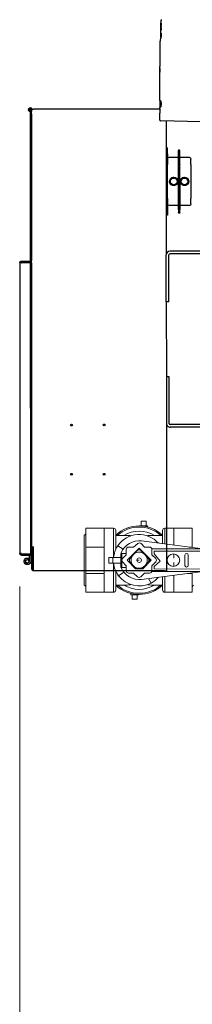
# Model space of a CAD drawing. Extents: x 0 to 796, y 0 to 496.
# Tile 78 of 242: x 55.58 to 64.54, y 389.07 to 440.27. Entities that reach past the tile are written whole.
import ezdxf

# ---------------------------------------------------------------- set-up
doc = ezdxf.new("R2010")
doc.units = 0
doc.header["$LTSCALE"] = 12
doc.header["$MEASUREMENT"] = 0
doc.header["$PDMODE"] = 1
doc.layers.get('0').update_dxf_attribs({"linetype": 'CONTINUOUS'})
doc.layers.get('Defpoints').update_dxf_attribs({"linetype": 'CONTINUOUS'})
doc.layers.add('D', color=2, linetype='CONTINUOUS')
doc.layers.add('X', color=1, linetype='CONTINUOUS')
doc.styles.get("Standard").update_dxf_attribs({"font": 'SIMPLEX.SHX', "width": 0.875})
doc.dimstyles.get("Standard").update_dxf_attribs({"dimscale": 28, "dimtxt": 0.125, "dimasz": 0.125, "dimexe": 0.04375, "dimexo": 0.0625, "dimgap": 0.04375, "dimtad": 0, "dimtih": 1, "dimtoh": 1, "dimdec": 4, "dimzin": 12, "dimdsep": 46, "dimlunit": 5, "dimtxsty": 'Standard', "dimcen": 0, "dimclrd": 256, "dimclre": 256, "dimclrt": 256, "dimadec": 1, "dimazin": 3, "dimtfac": 0.875, "dimtdec": 4, "dimtofl": 0, "dimtmove": 0, "dimatfit": 2, "dimfxl": 1, "dimtolj": 1, "dimtzin": 12, "dimlwd": 13, "dimlwe": 13, "dimarcsym": 0})

# ---------------------------------------------------------------- blocks, each defined once
blk = doc.blocks.new('*D112')
at = {"layer": 'D', "lineweight": 13, "transparency": 16777216}
for p, q in [((170.025, 416.596), (170.025, 343.478)), ((55.588, 410.799), (55.588, 343.478)), ((59.088, 344.703), (104.253, 344.703)), ((166.525, 344.703), (121.359, 344.703))]:
    blk.add_line(p, q, dxfattribs=at)
at = {"layer": 'D', "transparency": 16777216}
for points in [[(59.088, 345.287), (59.088, 344.12), (55.588, 344.703)], [(166.525, 345.287), (166.525, 344.12), (170.025, 344.703)]]:
    blk.add_solid(points, dxfattribs=at)
at = {"layer": 'Defpoints', "color": 0, "transparency": 16777216}
for p in [(170.025, 418.346), (55.588, 412.549), (170.025, 344.703)]:
    blk.add_point(p, dxfattribs=at)
at = {"layer": 'D', "transparency": 16777216, "insert": (112.806, 344.703), "char_height": 3.5, "attachment_point": 5}
blk.add_mtext('\\A1;114{\\H0.875x;\\S1/2;}{}{\\C2;%%p1}', dxfattribs=at)
blk = doc.blocks.new('GASTRAIN TOP')
at = {"layer": 'X', "lineweight": 0}
for p, q in [((-96.635, 371.851), (-96.635, 371.849)), ((-95.686, 371.851), (-96.635, 371.851)), ((-96.635, 371.849), (-96.635, 370.873)), ((-95.686, 371.849), (-96.635, 371.849)), ((-95.686, 371.854), (-95.686, 371.85)), ((-95.686, 371.854), (-95.211, 371.854)), ((-95.686, 371.85), (-95.686, 371.849)), ((-95.686, 371.849), (-95.686, 371.445)), ((-95.211, 370.324), (-95.211, 371.854)), ((-95.093, 371.736), (-95.093, 370.747)), ((-93.837, 371.981), (-93.441, 371.981)), ((-93.837, 371.968), (-93.837, 371.981)), ((-93.772, 372.218), (-93.772, 371.981)), ((-93.772, 372.218), (-93.506, 372.218)), ((-93.506, 372.218), (-93.506, 371.981)), ((-93.443, 371.915), (-93.441, 371.981)), ((-92.661, 371.05), (-92.661, 371.736)), ((-92.542, 371.854), (-92.542, 371.035)), ((-92.542, 371.854), (-92.067, 371.854)), ((-92.067, 371.854), (-92.067, 371.85)), ((-92.067, 371.851), (-91.118, 371.851)), ((-92.067, 371.85), (-92.067, 371.849)), ((-92.067, 371.849), (-92.067, 371.445)), ((-92.067, 371.849), (-91.118, 371.849)), ((-91.118, 371.851), (-91.118, 371.849)), ((-91.118, 371.849), (-91.118, 370.873)), ((-96.724, 368.884), (-96.724, 371.494)), ((-95.686, 371.445), (-95.686, 371.277)), ((-95.686, 371.277), (-95.686, 370.873)), ((-95.087, 371.494), (-95.093, 371.494)), ((-95.012, 371.482), (-94.667, 371.482)), ((-93.086, 371.482), (-92.742, 371.482)), ((-92.661, 371.494), (-92.667, 371.494)), ((-92.067, 371.445), (-92.067, 371.277)), ((-92.067, 371.277), (-92.067, 370.974)), ((-96.635, 370.873), (-96.635, 369.497)), ((-95.686, 370.873), (-96.635, 370.873)), ((-95.686, 370.873), (-95.686, 370.304)), ((-94.707, 370.762), (-94.981, 370.945)), ((-94.542, 370.474), (-94.542, 370.751)), ((-94.499, 370.189), (-93.877, 370.812)), ((-94.423, 370.87), (-94.161, 370.87)), ((-94.161, 370.87), (-93.936, 371.06)), ((-94.112, 370.535), (-93.936, 370.723)), ((-93.936, 370.723), (-93.817, 370.723)), ((-93.877, 370.812), (-93.254, 370.189)), ((-93.817, 370.723), (-93.641, 370.535)), ((-93.776, 371.053), (-93.592, 370.87)), ((-90.576, 370.782), (-93.748, 371.189)), ((-93.592, 370.87), (-93.33, 370.87)), ((-93.215, 370.782), (-85.346, 370.782)), ((-93.211, 370.751), (-93.211, 370.474)), ((-91.288, 370.873), (-91.118, 370.873)), ((-91.118, 370.873), (-91.118, 370.852)), ((-95.686, 370.304), (-95.686, 370.067)), ((-95.449, 370.322), (-95.449, 370.03)), ((-95.242, 370.322), (-95.449, 370.322)), ((-95.242, 370.322), (-95.242, 370.324)), ((-94.827, 370.324), (-95.242, 370.324)), ((-95.242, 370.322), (-95.242, 370.202)), ((-95.242, 370.149), (-95.242, 370.202)), ((-94.827, 369.847), (-94.827, 370.505)), ((-94.808, 370.576), (-94.808, 370.525)), ((-94.542, 370.541), (-94.77, 370.541)), ((-94.77, 370.541), (-94.77, 370.209)), ((-94.738, 370.272), (-94.542, 370.474)), ((-94.069, 369.745), (-94.499, 370.189)), ((-94.381, 370.248), (-94.237, 370.401)), ((-94.381, 370.13), (-94.381, 370.248)), ((-93.877, 370.189), (-93.995, 370.189)), ((-93.254, 370.189), (-93.684, 369.745)), ((-93.516, 370.401), (-93.372, 370.248)), ((-93.372, 370.248), (-93.372, 370.13)), ((-93.335, 370.105), (-93.32, 370.255)), ((-93.211, 370.474), (-93.015, 370.272)), ((-93.09, 370.513), (-93.089, 370.663)), ((-92.793, 370.147), (-93.09, 370.513)), ((-93.089, 370.663), (-85.357, 370.663)), ((-92.067, 370.514), (-92.067, 370.304)), ((-91.504, 369.92), (-91.504, 370.454)), ((-91.326, 370.454), (-91.326, 369.92)), ((-95.686, 370.067), (-95.686, 369.497)), ((-95.242, 370.03), (-95.449, 370.03)), ((-95.242, 370.149), (-95.242, 370.03)), ((-95.242, 370.027), (-95.242, 370.03)), ((-94.827, 370.027), (-95.242, 370.027)), ((-95.211, 368.524), (-95.211, 370.027)), ((-94.808, 369.827), (-94.808, 369.809)), ((-94.77, 370.169), (-94.77, 369.811)), ((-94.77, 369.811), (-94.542, 369.811)), ((-94.542, 369.904), (-94.738, 370.107)), ((-94.542, 369.642), (-94.542, 369.904)), ((-94.231, 369.966), (-94.381, 370.13)), ((-94.055, 369.774), (-94.129, 369.855)), ((-93.684, 369.745), (-94.069, 369.745)), ((-93.929, 369.774), (-94.055, 369.774)), ((-93.699, 369.774), (-93.824, 369.774)), ((-93.624, 369.855), (-93.699, 369.774)), ((-93.372, 370.13), (-93.522, 369.966)), ((-93.015, 370.107), (-93.211, 369.904)), ((-93.211, 369.904), (-93.211, 369.642)), ((-93.09, 369.742), (-93.089, 369.86)), ((-85.363, 369.715), (-93.09, 369.742)), ((-93.089, 369.86), (-92.793, 370.147)), ((-92.067, 370.067), (-92.067, 369.864)), ((-96.635, 369.497), (-96.635, 368.526)), ((-95.686, 369.497), (-96.635, 369.497)), ((-95.686, 369.497), (-95.686, 369.096)), ((-95.093, 369.631), (-95.093, 368.642)), ((-94.669, 369.569), (-94.944, 369.383)), ((-94.161, 369.524), (-94.423, 369.524)), ((-93.959, 369.328), (-94.161, 369.524)), ((-93.592, 369.524), (-93.794, 369.328)), ((-93.749, 369.191), (-90.576, 369.597)), ((-93.33, 369.524), (-93.592, 369.524)), ((-93.399, 369.236), (-93.258, 369.002)), ((-85.367, 369.597), (-93.22, 369.597)), ((-92.661, 368.642), (-92.661, 369.33)), ((-92.542, 369.345), (-92.542, 368.524)), ((-92.067, 369.406), (-92.067, 369.096)), ((-91.353, 369.497), (-91.118, 369.497)), ((-91.118, 369.527), (-91.118, 369.497)), ((-91.118, 369.497), (-91.118, 368.526)), ((-95.686, 369.096), (-95.686, 368.928)), ((-95.686, 368.928), (-95.686, 368.526)), ((-95.087, 368.884), (-95.093, 368.884)), ((-94.667, 368.896), (-95.012, 368.896)), ((-92.742, 368.896), (-93.086, 368.896)), ((-92.661, 368.884), (-92.667, 368.884)), ((-92.067, 369.096), (-92.067, 368.928)), ((-92.067, 368.928), (-92.067, 368.526)), ((-95.686, 368.526), (-96.635, 368.526)), ((-95.686, 368.526), (-95.686, 368.524)), ((-95.686, 368.524), (-95.211, 368.524)), ((-94.31, 368.463), (-94.312, 368.397)), ((-93.916, 368.397), (-94.312, 368.397)), ((-94.247, 368.16), (-94.247, 368.397)), ((-93.981, 368.16), (-94.247, 368.16)), ((-93.981, 368.16), (-93.981, 368.397)), ((-93.916, 368.41), (-93.916, 368.397)), ((-92.542, 368.524), (-92.067, 368.524)), ((-92.067, 368.526), (-92.067, 368.524)), ((-92.067, 368.526), (-91.118, 368.526))]:
    blk.add_line(p, q, dxfattribs=at)
for centre, radius in [((-93.877, 370.189), 0.419), ((-93.877, 370.189), 0.119), ((-92.097, 370.189), 0.326)]:
    blk.add_circle(centre, radius, dxfattribs=at)
for centre, radius, start, end in [((-95.211, 371.736), 0.119, 0, 90), ((-93.877, 370.189), 1.78, 46.9113, 133.0887), ((-93.877, 370.189), 1.72, 48.7235, 131.2765), ((-92.542, 371.736), 0.119, 90, 180), ((-96.754, 371.609), 0.119, 284.3592, 360), ((-93.877, 370.189), 1.338, 41.6164, 145.6045), ((-93.877, 370.189), 1.515, 58.563, 121.437), ((-93.877, 370.189), 1.338, 145.6045, 174.1846), ((-93.877, 370.189), 1.009, 82.6836, 157.4444), ((-94.423, 370.751), 0.119, 90, 180), ((-93.86, 370.969), 0.119, 45.0883, 130.1427), ((-93.33, 370.751), 0.119, 360, 90), ((-94.77, 370.505), 0.057, 132.637, 180), ((-94.653, 370.189), 0.119, 135.9331, 224.0669), ((-93.101, 370.189), 0.119, 315.9331, 44.0669), ((-91.415, 370.454), 0.089, 0, 180), ((-93.877, 370.189), 1.338, 186.9349, 217.0457), ((-94.77, 369.847), 0.057, 180, 230.761), ((-93.877, 370.189), 1.006, 202.1686, 277.2848), ((-91.415, 369.92), 0.089, 180, 0), ((-93.877, 370.189), 1.338, 217.0457, 297.5213), ((-94.423, 369.642), 0.119, 180, 270), ((-93.877, 369.413), 0.119, 225.9331, 314.0669), ((-93.33, 369.642), 0.119, 270, 0), ((-93.877, 370.189), 1.338, 297.5213, 318.5342), ((-96.754, 368.769), 0.119, 0, 75.6408), ((-95.211, 368.642), 0.119, 270, 360), ((-93.877, 370.189), 1.78, 226.9113, 313.0887), ((-93.877, 370.189), 1.72, 228.7235, 311.2765), ((-93.877, 370.189), 1.515, 238.563, 301.437), ((-92.542, 368.642), 0.119, 180, 270), ((-91, 368.769), 0.119, 104.3592, 180)]:
    blk.add_arc(centre, radius, start, end, dxfattribs=at)
for centre, major_axis, ratio, start_param, end_param in [((-95.053, 371.487), (0.0397, -0.001), 0.096457, -3.239502, -3.200652), ((-92.7, 371.487), (-0.0397, -0.001), 0.096458, -3.082533, -3.043683), ((-94.769, 370.481), (0.0018, -0.0601), 0.947198, 3.113584, 3.859532), ((-94.769, 369.871), (-0.0018, -0.0601), 0.947198, -0.717939, 0.028009), ((-95.053, 368.89), (-0.0397, -0.001), 0.09646, 0.059061, 0.097912), ((-92.7, 368.89), (0.0397, -0.001), 0.096462, -0.097914, -0.059063)]:
    blk.add_ellipse(centre, major_axis=major_axis, ratio=ratio, start_param=start_param, end_param=end_param, dxfattribs=at)
for points, knots in [([(-95.093, 371.488), (-95.092, 371.488), (-95.092, 371.487), (-95.089, 371.487), (-95.086, 371.486), (-95.078, 371.485), (-95.072, 371.484), (-95.054, 371.483), (-95.042, 371.482), (-95.023, 371.482), (-95.017, 371.482), (-95.012, 371.482)], [-1.0613667, -1.0613667, -1.0613667, -1.0613667, -1.0359139, -1.0359139, -0.9916456, -0.9916456, -0.932016, -0.932016, -0.8522084, -0.8522084, -0.8187338, -0.8187338, -0.8187338, -0.8187338]), ([(-94.667, 371.482), (-94.643, 371.482), (-94.619, 371.482), (-94.526, 371.48), (-94.461, 371.478), (-94.391, 371.472), (-94.37, 371.47), (-94.344, 371.466), (-94.336, 371.464), (-94.326, 371.461), (-94.323, 371.459), (-94.321, 371.456), (-94.322, 371.454), (-94.326, 371.45), (-94.329, 371.448), (-94.335, 371.446), (-94.337, 371.445), (-94.338, 371.445)], [0.8172693, 0.8172693, 0.8172693, 0.8172693, 0.9324063, 0.9324063, 1.2701997, 1.2701997, 1.4097113, 1.4097113, 1.4797643, 1.4797643, 1.5255298, 1.5255298, 1.5658114, 1.5658114, 1.6143681, 1.6143681, 1.6286815, 1.6286815, 1.6286815, 1.6286815]), ([(-93.415, 371.445), (-93.421, 371.447), (-93.426, 371.449), (-93.431, 371.453), (-93.432, 371.455), (-93.431, 371.458), (-93.429, 371.46), (-93.422, 371.463), (-93.416, 371.464), (-93.399, 371.468), (-93.384, 371.47), (-93.34, 371.475), (-93.301, 371.477), (-93.206, 371.481), (-93.147, 371.482), (-93.086, 371.482)], [2.008865, 2.008865, 2.008865, 2.008865, 2.099744, 2.099744, 2.168323, 2.168323, 2.230894, 2.230894, 2.310984, 2.310984, 2.455028, 2.455028, 2.753943, 2.753943, 3.096418, 3.096418, 3.096418, 3.096418]), ([(-92.742, 371.482), (-92.733, 371.482), (-92.724, 371.482), (-92.704, 371.483), (-92.695, 371.483), (-92.68, 371.484), (-92.675, 371.485), (-92.667, 371.486), (-92.664, 371.487), (-92.661, 371.487), (-92.661, 371.488), (-92.661, 371.488)], [-0.2704947, -0.2704947, -0.2704947, -0.2704947, -0.2136309, -0.2136309, -0.1411168, -0.1411168, -0.0863621, -0.0863621, -0.0424334, -0.0424334, -0.0169054, -0.0169054, -0.0169054, -0.0169054]), ([(-95.012, 368.896), (-95.02, 368.896), (-95.029, 368.896), (-95.049, 368.895), (-95.058, 368.895), (-95.073, 368.894), (-95.078, 368.893), (-95.086, 368.892), (-95.089, 368.891), (-95.092, 368.89), (-95.092, 368.89), (-95.093, 368.89)], [-0.2704947, -0.2704947, -0.2704947, -0.2704947, -0.2136309, -0.2136309, -0.1411168, -0.1411168, -0.0863621, -0.0863621, -0.0424334, -0.0424334, -0.0169054, -0.0169054, -0.0169054, -0.0169054]), ([(-94.338, 368.933), (-94.332, 368.931), (-94.328, 368.929), (-94.322, 368.925), (-94.321, 368.923), (-94.323, 368.92), (-94.325, 368.918), (-94.331, 368.915), (-94.337, 368.914), (-94.355, 368.91), (-94.369, 368.908), (-94.413, 368.903), (-94.453, 368.901), (-94.547, 368.897), (-94.606, 368.896), (-94.667, 368.896)], [2.008865, 2.008865, 2.008865, 2.008865, 2.099744, 2.099744, 2.168323, 2.168323, 2.230894, 2.230894, 2.310984, 2.310984, 2.455028, 2.455028, 2.753943, 2.753943, 3.096418, 3.096418, 3.096418, 3.096418]), ([(-93.086, 368.896), (-93.11, 368.896), (-93.134, 368.896), (-93.227, 368.897), (-93.293, 368.9), (-93.362, 368.905), (-93.384, 368.907), (-93.409, 368.912), (-93.418, 368.914), (-93.427, 368.917), (-93.43, 368.919), (-93.432, 368.922), (-93.431, 368.924), (-93.428, 368.928), (-93.424, 368.93), (-93.418, 368.932), (-93.417, 368.933), (-93.415, 368.933)], [0.8172693, 0.8172693, 0.8172693, 0.8172693, 0.9324063, 0.9324063, 1.2701997, 1.2701997, 1.4097113, 1.4097113, 1.4797643, 1.4797643, 1.5255298, 1.5255298, 1.5658114, 1.5658114, 1.6143681, 1.6143681, 1.6286815, 1.6286815, 1.6286815, 1.6286815]), ([(-92.661, 368.89), (-92.661, 368.89), (-92.661, 368.89), (-92.664, 368.891), (-92.667, 368.892), (-92.675, 368.893), (-92.681, 368.894), (-92.699, 368.895), (-92.711, 368.896), (-92.73, 368.896), (-92.736, 368.896), (-92.742, 368.896)], [-1.0613667, -1.0613667, -1.0613667, -1.0613667, -1.0359139, -1.0359139, -0.9916456, -0.9916456, -0.932016, -0.932016, -0.8522084, -0.8522084, -0.8187338, -0.8187338, -0.8187338, -0.8187338])]:
    blk.add_open_spline(points, degree=3, knots=knots, dxfattribs=at)

msp = doc.modelspace()

# ---------------------------------------------------------------- linework, layer by layer
at = {"layer": 'X', "extrusion": (-2.44929e-16, -1, -2.22045e-16)}
for p, q in [((62.9089, 439.51375), (62.91007, 439.8435)), ((62.90931, 439.92887), (62.90939, 439.92894)), ((62.90942, 439.88169), (62.90935, 439.88162)), ((62.90939, 439.92894), (62.90937, 439.95511)), ((62.90939, 439.92894), (62.91395, 439.92846)), ((62.90956, 439.88171), (62.90942, 439.88169)), ((62.90944, 439.85552), (62.90942, 439.88169)), ((62.90951, 439.95524), (62.90953, 439.92906)), ((62.90953, 439.92906), (62.90961, 439.92913)), ((62.91395, 439.9286), (62.90953, 439.92906)), ((62.90964, 439.88189), (62.90956, 439.88182)), ((62.90956, 439.88182), (62.90958, 439.85564)), ((62.91021, 439.88197), (62.91025, 439.89473)), ((62.91302, 439.98367), (62.91312, 439.98366)), ((62.90901, 439.35393), (62.9089, 439.5135)), ((62.91845, 439.52207), (62.9185, 439.44733)), ((62.85896, 439.13508), (62.85166, 437.84266)), ((62.85285, 436.06386), (62.85166, 437.84198)), ((62.89658, 435.91694), (62.89666, 435.91701)), ((62.89669, 435.86976), (62.89661, 435.86969)), ((62.89666, 435.91701), (62.89664, 435.94319)), ((62.89666, 435.91701), (62.92652, 435.9139)), ((62.89683, 435.86978), (62.89669, 435.86976)), ((62.89671, 435.84359), (62.89669, 435.86976)), ((62.89678, 435.94331), (62.8968, 435.91713)), ((62.8968, 435.91713), (62.89688, 435.9172)), ((62.92651, 435.91402), (62.8968, 435.91713)), ((62.89691, 435.86996), (62.89683, 435.86989)), ((62.89683, 435.86989), (62.89685, 435.84371)), ((62.90029, 435.97174), (62.90039, 435.97173)), ((62.99821, 435.73997), (62.99821, 435.73997)), ((56.12092, 435.5021), (56.18072, 435.50214)), ((56.12092, 435.5021), (56.121, 435.37711)), ((56.121, 435.37711), (56.12606, 427.75011)), ((56.18072, 435.50239), (56.12722, 435.50236)), ((56.18064, 435.61709), (56.28534, 435.61716)), ((56.18064, 435.61709), (56.18072, 435.49377)), ((56.1808, 435.37714), (56.18072, 435.49377)), ((56.1808, 435.37714), (56.18586, 427.75015)), ((62.85337, 435.62152), (56.28534, 435.61716)), ((62.85314, 435.63685), (62.85309, 435.70803)), ((62.85414, 435.19139), (62.85397, 435.40968)), ((64.99001, 434.95446), (62.89304, 435.00812)), ((63.18105, 435.00075), (63.18567, 428.04224)), ((63.23997, 433.61444), (63.18197, 433.61441)), ((63.23997, 433.61444), (63.24036, 433.02819)), ((63.81006, 433.47676), (63.82006, 433.47677)), ((63.81006, 433.47676), (63.81007, 433.46676)), ((63.81007, 433.46676), (63.81019, 433.28676)), ((63.81019, 433.28676), (63.8102, 433.27676)), ((63.8102, 433.27676), (63.8202, 433.27677)), ((63.82006, 433.47677), (63.82506, 433.47677)), ((63.8202, 433.27677), (63.8252, 433.27677)), ((63.82504, 433.51483), (63.85204, 433.51485)), ((63.82504, 433.51483), (63.82516, 433.32733)), ((63.8271, 430.40233), (63.82516, 433.32733)), ((63.85204, 433.51485), (63.87904, 433.51487)), ((63.85204, 433.51485), (63.85216, 433.32735)), ((63.85216, 433.32735), (63.85204, 433.51485)), ((63.85216, 433.32735), (63.8541, 430.40235)), ((63.8541, 430.40235), (63.85216, 433.32735)), ((63.87916, 433.32737), (63.87904, 433.51487)), ((63.88406, 433.47681), (63.87906, 433.47681)), ((63.87916, 433.32737), (63.8811, 430.40237)), ((63.8842, 433.27681), (63.8792, 433.27681)), ((63.89413, 433.37682), (63.89407, 433.46682)), ((63.89419, 433.28682), (63.89413, 433.37682)), ((63.24036, 433.02819), (63.24055, 432.74694)), ((63.24172, 430.98194), (63.24055, 432.74694)), ((63.33405, 433.12201), (63.8103, 433.12232)), ((63.81055, 432.74582), (63.81061, 432.65582)), ((63.81061, 432.65582), (63.81067, 432.56582)), ((63.82054, 432.75583), (63.82554, 432.75583)), ((63.88454, 432.75587), (63.87954, 432.75587)), ((63.8943, 433.12238), (64.37055, 433.12269)), ((63.89461, 432.65588), (63.89455, 432.74588)), ((63.89467, 432.56588), (63.89461, 432.65588)), ((64.46455, 432.74776), (64.46436, 433.02901)), ((64.46455, 432.74776), (64.46572, 430.98276)), ((63.82067, 432.55583), (63.82567, 432.55583)), ((63.88467, 432.55587), (63.87967, 432.55587)), ((63.8116, 431.16382), (63.81166, 431.07382)), ((63.82159, 431.17383), (63.82659, 431.17383)), ((63.88559, 431.17387), (63.88059, 431.17387)), ((63.89566, 431.07388), (63.8956, 431.16388)), ((63.24172, 430.98194), (63.24191, 430.70069)), ((63.24191, 430.70069), (63.2423, 430.11444)), ((63.81197, 430.60732), (63.33572, 430.60701)), ((63.81166, 431.07382), (63.81172, 430.98382)), ((63.82172, 430.97383), (63.82672, 430.97383)), ((63.88572, 430.97387), (63.88072, 430.97387)), ((63.89572, 430.98388), (63.89566, 431.07388)), ((64.37222, 430.60769), (63.89597, 430.60738)), ((64.46591, 430.70151), (64.46572, 430.98276)), ((63.2423, 430.11444), (63.1843, 430.11441)), ((63.81208, 430.44288), (63.81214, 430.35288)), ((63.81214, 430.35288), (63.8122, 430.26288)), ((63.82207, 430.45289), (63.82707, 430.45289)), ((63.8222, 430.25289), (63.8272, 430.25289)), ((63.8271, 430.40233), (63.82723, 430.21483)), ((63.85423, 430.21485), (63.82723, 430.21483)), ((63.8541, 430.40235), (63.85423, 430.21485)), ((63.85423, 430.21485), (63.8541, 430.40235)), ((63.88123, 430.21487), (63.85423, 430.21485)), ((63.88607, 430.45293), (63.88107, 430.45293)), ((63.88123, 430.21487), (63.8811, 430.40237)), ((63.8862, 430.25293), (63.8812, 430.25293)), ((63.89607, 430.45294), (63.88607, 430.45293)), ((63.8962, 430.25294), (63.8862, 430.25293)), ((63.89608, 430.44294), (63.89607, 430.45294)), ((63.8962, 430.26294), (63.89608, 430.44294)), ((63.8962, 430.25294), (63.8962, 430.26294)), ((63.18729, 425.60674), (63.18567, 428.04224)), ((63.32179, 425.60683), (63.32017, 428.04233)), ((68.68554, 428.24039), (63.38004, 428.23687)), ((65.52704, 428.1038), (63.38013, 428.10237)), ((55.57785, 427.62474), (55.57787, 427.59474)), ((55.57787, 427.59474), (55.58785, 412.54935)), ((55.61591, 427.6982), (55.65036, 427.64932)), ((55.65038, 427.62479), (55.66765, 427.6248)), ((55.66759, 427.7146), (56.12609, 427.71491)), ((55.66759, 427.7146), (55.66763, 427.6548)), ((55.66763, 427.6548), (56.12613, 427.65511)), ((55.66763, 427.64773), (56.12613, 427.64804)), ((55.66765, 427.6248), (55.66763, 427.64773)), ((56.12606, 427.75011), (56.12615, 427.62511)), ((56.18595, 427.62515), (56.12615, 427.62511)), ((56.15089, 412.49679), (56.14085, 427.62512)), ((56.14085, 427.61707), (56.15595, 427.61708)), ((56.15595, 427.61708), (56.18595, 427.6171)), ((56.18594, 427.63352), (56.18586, 427.75015)), ((56.18594, 427.63352), (56.19574, 412.8671)), ((63.32179, 425.60683), (63.18729, 425.60674)), ((63.18729, 425.60674), (63.18987, 421.71774)), ((63.18987, 421.71774), (63.32437, 421.71783)), ((63.18987, 421.71774), (63.19148, 419.28224)), ((63.32437, 421.71783), (63.32598, 419.28233)), ((63.19148, 419.28224), (63.19657, 411.62175)), ((65.53294, 419.2238), (63.38602, 419.22237)), ((68.69161, 419.09139), (63.38611, 419.08787)), ((56.16574, 412.86708), (56.15064, 412.86707)), ((56.15069, 412.79237), (56.16609, 412.79238)), ((56.19614, 412.72165), (56.15074, 412.72162)), ((56.19574, 412.8671), (56.16574, 412.86708)), ((56.19574, 412.8671), (56.30044, 412.86717)), ((56.27081, 412.76245), (56.19611, 412.7624)), ((56.19611, 412.7624), (56.1968, 411.7218)), ((56.2715, 411.72185), (56.27081, 412.76245)), ((56.30127, 411.61717), (56.30044, 412.86717)), ((55.58785, 412.54935), (55.58787, 412.51935)), ((55.67767, 412.51941), (55.62599, 412.51937)), ((55.62604, 412.44594), (55.66042, 412.49486)), ((55.67767, 412.51941), (55.67769, 412.49648)), ((55.67769, 412.49648), (56.15089, 412.49679)), ((55.67769, 412.48941), (56.15089, 412.48972)), ((55.67773, 412.42961), (55.67769, 412.48941)), ((55.67773, 412.42961), (56.15093, 412.42992)), ((56.02521, 412.19182), (56.06458, 412.25565)), ((56.05446, 412.15786), (56.07125, 412.16804)), ((56.07104, 412.49674), (56.07104, 412.48967)), ((56.07108, 412.42987), (56.07129, 412.10932)), ((56.14604, 412.49679), (56.14604, 412.48972)), ((56.14608, 412.42992), (56.14629, 412.10937)), ((56.15093, 412.42992), (56.15089, 412.48972)), ((56.06174, 412.06728), (56.04701, 412.05008)), ((56.12424, 412.02499), (56.1813, 412.09161)), ((56.2715, 411.72185), (56.1968, 411.7218)), ((63.09187, 411.62168), (56.30127, 411.61717)), ((63.09187, 411.62168), (63.19657, 411.62175))]:
    msp.add_line(p, q, dxfattribs=at)
at = {"layer": 'X'}
for centre, radius in [((56.12716, 435.59611), 0.048), ((63.57301, 431.86466), 0.17625), ((64.13326, 431.86504), 0.17625), ((58.26954, 419.19748), 0.049), ((59.95754, 419.1986), 0.049), ((58.27124, 416.63448), 0.049), ((59.95924, 416.6356), 0.049), ((55.97429, 412.10925), 0.09375)]:
    msp.add_circle(centre, radius, dxfattribs=at)
at = {"layer": 'X', "extrusion": (5.43852e-32, 2.22045e-16, -1)}
msp.add_circle((-56.12716, 435.59611), 0.048, dxfattribs=at)
for centre, radius, start, end in [((-56.12716, 435.59611), 0.09375, 269.961974, 167.049245), ((-56.12716, 435.59611), 0.09375, 235.165246, 269.961974), ((-63.82007, 433.46677), 0.01, 359.961974, 89.961974), ((-63.82019, 433.28677), 0.01, 269.961974, 359.961974), ((-63.88407, 433.46681), 0.01, 89.961974, 179.961974), ((-63.88419, 433.28681), 0.01, 179.961974, 269.961974), ((-63.33411, 433.02826), 0.09375, 359.961974, 89.961974), ((-63.82055, 432.74583), 0.01, 359.961974, 89.961974), ((-63.88455, 432.74587), 0.01, 89.961974, 179.961974), ((-64.37061, 433.02894), 0.09375, 89.961974, 179.961974), ((-63.82067, 432.56583), 0.01, 269.961974, 359.961974), ((-63.88467, 432.56587), 0.01, 179.961974, 269.961974), ((-63.57301, 431.86466), 0.18627, 117.020737, 162.020737), ((-63.57301, 431.86466), 0.21875, 179.961974, 215.736089), ((-63.57301, 431.86466), 0.21875, 170.736089, 179.961974), ((-64.13326, 431.86504), 0.21875, 359.961974, 35.736089), ((-64.13326, 431.86504), 0.21875, 350.736089, 359.961974), ((-64.13326, 431.86504), 0.18627, 297.020737, 342.020737), ((-63.8216, 431.16383), 0.01, 359.961974, 89.961974), ((-63.8856, 431.16387), 0.01, 89.961974, 179.961974), ((-63.33566, 430.70076), 0.09375, 269.961974, 359.961974), ((-63.82172, 430.98383), 0.01, 269.961974, 359.961974), ((-63.88572, 430.98387), 0.01, 179.961974, 269.961974), ((-64.37216, 430.70144), 0.09375, 179.961974, 269.961974), ((-63.82208, 430.44289), 0.01, 359.961974, 89.961974), ((-63.8222, 430.26289), 0.01, 269.961974, 359.961974), ((-63.88608, 430.44293), 0.01, 89.961974, 179.961974), ((-63.8862, 430.26293), 0.01, 179.961974, 269.961974), ((-55.66765, 427.6248), 0.0898, 54.82371, 89.961974), ((-55.66765, 427.6248), 0.03, 54.823707, 89.961974), ((-56.16611, 412.76238), 0.1047, 89.961974, 179.961974), ((-56.16611, 412.76238), 0.03, 89.961974, 179.961974), ((-55.67767, 412.51941), 0.0898, 269.961974, 305.100266), ((-55.67767, 412.51941), 0.03, 269.961974, 305.100266), ((-55.97429, 412.10925), 0.172, 179.961974, 121.66161), ((-55.97429, 412.10925), 0.097, 179.961974, 121.66161), ((-56.3015, 411.72187), 0.03, 270.534941, 359.961974)]:
    msp.add_arc(centre, radius, start, end, dxfattribs=at)
at = {"layer": 'X'}
for centre, radius, start, end in [((56.12716, 435.59611), 0.0935, 12.98588, 304.941284), ((63.81029, 433.13732), 0.015, 270.038026, 0.038026), ((63.89429, 433.13738), 0.015, 180.038026, 270.038026), ((63.81198, 430.59232), 0.015, 0.038026, 90.038026), ((63.89598, 430.59238), 0.015, 90.038026, 180.038026), ((63.38017, 428.04237), 0.1945, 90.038026, 180.038026), ((63.38017, 428.04237), 0.06, 90.038026, 180.038026), ((56.09615, 427.62509), 0.0898, 354.894919, 0.038026), ((63.38598, 419.28237), 0.1945, 180.038026, 270.038026), ((63.38598, 419.28237), 0.06, 180.038026, 270.038026), ((55.97429, 412.10925), 0.16875, 54.951361, 58.33839), ((56.09211, 412.14597), 0.10445, 328.637596, 358.337669), ((56.3015, 411.72187), 0.1047, 180.038026, 269.873855)]:
    msp.add_arc(centre, radius, start, end, dxfattribs=at)
for centre, major_axis, ratio, start_param, end_param in [((62.91341, 439.90538), (0.00012, -0.18701), 0.00296394, -1.69428162, -1.56814182), ((62.91341, 439.90538), (0.00012, -0.18701), 0.00296394, -1.12337813, 4.26497078), ((62.91341, 439.90538), (0.00012, -0.18701), 0.00296394, -2.00290772, -1.99913172), ((62.91341, 439.90538), (0.00012, -0.18701), 0.00296394, -1.56814182, -1.44702573), ((62.91341, 439.90538), (0.00012, -0.18701), 0.00296394, -1.14175904, -1.13858209), ((62.97072, 435.42723), (-0.11754, 0.20972), 0.01345215, 0.02403591, 0.0301065), ((63.23987, 435.58872), (-0.34836, 0.00893), 0.0031026, 0.21217185, 0.21218818), ((62.89405, 435.04748), (0.02629, -0.02931), 0.99999208, -2.30117362, -0.75655723), ((55.66765, 427.6248), (-0.0898, -0.00006), 0.00000179, -1.57079633, -0.95751743)]:
    msp.add_ellipse(centre, major_axis=major_axis, ratio=ratio, start_param=start_param, end_param=end_param, dxfattribs=at)
at = {"layer": 'X', "extrusion": (5.44316e-32, 2.22045e-16, -1)}
msp.add_ellipse((62.85588, 437.64157), major_axis=(-0.00007, 0.09843), ratio=0.00296394, start_param=-4.71504349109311, end_param=1.568141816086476, dxfattribs=at)
at = {"layer": 'X', "extrusion": (5.43834e-32, 2.22045e-16, -1)}
for centre, major_axis, end_param in [((62.8528, 435.88579), (-0.00012, 0.18701), 2.81764955), ((62.86131, 435.89343), (0.00012, -0.18701), 1.56814182)]:
    msp.add_ellipse(centre, major_axis=major_axis, ratio=0.00296394, start_param=0.31863408, end_param=end_param, dxfattribs=at)
at = {"layer": 'X', "extrusion": (5.45279e-32, 2.22045e-16, -1)}
msp.add_ellipse((62.86131, 435.89343), major_axis=(-0.00012, 0.18701), ratio=0.00296394, start_param=-1.57345084, end_param=-0.3239431, dxfattribs=at)
at = {"layer": 'X'}
for points in [[(62.91395, 439.92829), (62.91096, 439.92863), (62.90928, 439.92884), (62.90931, 439.92887)], [(62.90935, 439.88162), (62.90935, 439.88162), (62.90935, 439.88162), (62.90935, 439.88162)], [(62.90937, 439.95511), (62.90937, 439.96412), (62.91069, 439.97426), (62.91302, 439.98367)], [(62.9131, 439.82706), (62.91078, 439.83645), (62.90945, 439.84654), (62.90944, 439.85552)], [(62.91316, 439.9838), (62.91083, 439.97438), (62.90951, 439.96425), (62.90951, 439.95524)], [(62.90958, 439.85564), (62.90959, 439.84663), (62.91093, 439.8365), (62.91326, 439.82709)], [(62.90961, 439.92913), (62.90964, 439.92916), (62.91121, 439.92903), (62.91395, 439.92877)], [(62.91398, 439.88242), (62.91124, 439.88211), (62.90967, 439.88191), (62.90964, 439.88189)], [(62.91025, 439.89473), (62.91029, 439.90631), (62.91034, 439.91762), (62.91038, 439.92869)], [(62.91223, 439.98382), (62.91271, 439.98579), (62.91325, 439.98776), (62.91386, 439.9897)], [(62.85166, 437.84266), (62.85166, 437.84244), (62.85166, 437.84221), (62.85166, 437.84198)], [(62.85285, 436.06386), (62.85285, 436.0637), (62.85286, 436.06354), (62.85286, 436.06339)], [(62.89661, 435.86969), (62.89661, 435.86969), (62.89661, 435.86969), (62.89661, 435.86969)], [(62.89664, 435.94319), (62.89664, 435.95219), (62.89796, 435.96233), (62.90029, 435.97174)], [(62.90037, 435.81514), (62.89804, 435.82452), (62.89672, 435.83461), (62.89671, 435.84359)], [(62.90043, 435.97187), (62.8981, 435.96245), (62.89678, 435.95232), (62.89678, 435.94331)], [(62.89685, 435.84371), (62.89686, 435.8347), (62.89819, 435.82457), (62.90053, 435.81516)], [(62.8995, 435.97189), (62.90175, 435.98115), (62.9054, 435.99018), (62.91023, 435.99841)], [(62.85309, 435.70851), (62.85309, 435.70835), (62.85309, 435.70819), (62.85309, 435.70803)]]:
    msp.add_open_spline(points, degree=3, dxfattribs=at)
for points, knots in [([(62.90931, 439.92887), (62.90932, 439.93435), (62.90932, 439.93947), (62.90934, 439.94819), (62.90936, 439.95189), (62.90937, 439.95515), (62.90937, 439.95552), (62.90938, 439.95587)], [0, 0, 0, 0, 0.0181317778, 0.0181317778, 0.0360225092, 0.0360225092, 0.0383836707, 0.0383836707, 0.0383836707, 0.0383836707]), ([(62.90944, 439.85475), (62.90942, 439.85781), (62.9094, 439.86199), (62.90937, 439.87129), (62.90936, 439.87628), (62.90935, 439.88162)], [0, 0, 0, 0, 0.0206564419, 0.0206564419, 0.0383581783, 0.0383581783, 0.0383581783, 0.0383581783]), ([(62.91055, 439.97157), (62.9109, 440.05122), (62.91128, 440.11442), (62.91193, 440.18409), (62.91218, 440.2035), (62.91258, 440.22311), (62.9127, 440.22802), (62.91294, 440.23358), (62.913, 440.23501), (62.91325, 440.23791), (62.91327, 440.2388), (62.91387, 440.24213), (62.91405, 440.24305), (62.91465, 440.24537), (62.91501, 440.24664), (62.91614, 440.24972), (62.91693, 440.25156), (62.91899, 440.25533), (62.92026, 440.25729), (62.92319, 440.26098), (62.92487, 440.26274), (62.92985, 440.26708), (62.93353, 440.26938), (62.94187, 440.27285), (62.94672, 440.27389), (62.95152, 440.27402)], [0.14091701, 0.14091701, 0.14091701, 0.14091701, 0.6050881, 0.6050881, 0.87577509, 0.87577509, 1.01090675, 1.01090675, 1.07759364, 1.07759364, 1.11111552, 1.11111552, 1.12083448, 1.12083448, 1.1283642, 1.1283642, 1.1359368, 1.1359368, 1.14346801, 1.14346801, 1.15097249, 1.15097249, 1.16387737, 1.16387737, 1.17842566, 1.17842566, 1.17842566, 1.17842566]), ([(62.91302, 439.98367), (62.91242, 439.98376), (62.91221, 439.9838), (62.91223, 439.98382), (62.91225, 439.98384), (62.91251, 439.98384), (62.91316, 439.9838)], [1.768851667, 1.768851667, 1.768851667, 1.768851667, 1.825631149, 1.825631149, 1.825631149, 1.882410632, 1.882410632, 1.882410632, 1.882410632]), ([(62.91326, 439.82709), (62.91261, 439.827), (62.91236, 439.82695), (62.91233, 439.82693), (62.91233, 439.82693), (62.91233, 439.82693), (62.91233, 439.82693)], [1.7688516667, 1.7688516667, 1.7688516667, 1.7688516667, 1.8256311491, 1.8256311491, 1.8256311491, 1.8285724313, 1.8285724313, 1.8285724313, 1.8285724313]), ([(62.91397, 439.82106), (62.91381, 439.82156), (62.91366, 439.82206), (62.91308, 439.82401), (62.91269, 439.82547), (62.91233, 439.82693)], [0.12441287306, 0.12441287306, 0.12441287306, 0.12441287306, 0.1259857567, 0.1259857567, 0.13051145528, 0.13051145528, 0.13051145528, 0.13051145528]), ([(62.9185, 439.44733), (62.91851, 439.42863), (62.91707, 439.40847), (62.91205, 439.36935), (62.90852, 439.35037), (62.90174, 439.31891), (62.89754, 439.30192), (62.88819, 439.2664), (62.8812, 439.24217), (62.8714, 439.20663), (62.86692, 439.18951), (62.86071, 439.15898), (62.85902, 439.14556), (62.85896, 439.13508)], [-1.772999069, -1.772999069, -1.772999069, -1.772999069, -1.630527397, -1.630527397, -1.488055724, -1.488055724, -1.361501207, -1.361501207, -1.156327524, -1.156327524, -0.968458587, -0.968458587, -0.78058965, -0.78058965, -0.78058965, -0.78058965]), ([(62.91845, 439.52207), (62.91845, 439.52457), (62.91862, 439.5273), (62.9193, 439.53102), (62.9196, 439.5322), (62.91995, 439.53329)], [-0.4625632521, -0.4625632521, -0.4625632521, -0.4625632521, -0.4434601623, -0.4434601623, -0.4338476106, -0.4338476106, -0.4338476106, -0.4338476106]), ([(62.91995, 439.53329), (62.92092, 439.53622), (62.92235, 439.53908), (62.92419, 439.5418), (62.92603, 439.54451), (62.92826, 439.54705), (62.93081, 439.54936)], [-0.0542147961, -0.0542147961, -0.0542147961, -0.0542147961, -0.0270937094, -0.0270937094, -0.0270937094, 0, 0, 0, 0]), ([(62.93081, 439.54936), (62.93465, 439.55282), (62.93885, 439.55541), (62.94338, 439.55757), (62.94388, 439.55779), (62.94487, 439.55823), (62.94563, 439.55856), (62.94749, 439.5593), (62.9486, 439.55971), (62.94982, 439.56013), (62.95005, 439.56021), (62.9505, 439.56037), (62.95102, 439.56054), (62.95214, 439.56093), (62.9528, 439.56117), (62.95447, 439.56185), (62.95519, 439.56226), (62.9555, 439.56268)], [0, 0, 0, 0, 0.5, 0.5, 0.5625, 0.5625, 0.625, 0.625, 0.75, 0.75, 0.78125, 0.78125, 0.8125, 0.8125, 0.875, 0.875, 1, 1, 1, 1]), ([(62.86102, 436.07071), (62.86111, 436.07717), (62.86236, 436.08036), (62.86773, 436.08039), (62.87286, 436.07543), (62.88576, 436.05595), (62.89347, 436.04145), (62.9072, 436.00862), (62.91423, 435.98809), (62.92426, 435.94265), (62.92712, 435.91769), (62.92714, 435.89396), (62.92716, 435.87024), (62.92433, 435.84525), (62.91435, 435.79969), (62.90736, 435.77908), (62.89367, 435.74606), (62.88598, 435.73144), (62.8731, 435.7117), (62.86799, 435.7066), (62.86261, 435.70639), (62.86136, 435.70947), (62.86126, 435.71583)], [2.02124253, 2.02124253, 2.02124253, 2.02124253, 2.16889439, 2.16889439, 2.3542328, 2.3542328, 2.5395712, 2.5395712, 2.72034293, 2.72034293, 2.90111467, 2.90111467, 2.90111467, 3.0818864, 3.0818864, 3.26265814, 3.26265814, 3.44799654, 3.44799654, 3.63333494, 3.63333494, 3.78098681, 3.78098681, 3.78098681, 3.78098681]), ([(62.92654, 435.91359), (62.92624, 435.91362), (62.92594, 435.91365), (62.91699, 435.91462), (62.90889, 435.9155), (62.89934, 435.91657), (62.89654, 435.9169), (62.89658, 435.91694)], [1.70013193, 1.70013193, 1.70013193, 1.70013193, 1.703339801, 1.703339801, 1.798006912, 1.798006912, 1.898254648, 1.898254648, 1.898254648, 1.898254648]), ([(62.89658, 435.91694), (62.89659, 435.92242), (62.89659, 435.92755), (62.89661, 435.93626), (62.89662, 435.93997), (62.89664, 435.94322), (62.89664, 435.94359), (62.89664, 435.94394)], [0, 0, 0, 0, 0.0181317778, 0.0181317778, 0.0360225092, 0.0360225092, 0.0383836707, 0.0383836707, 0.0383836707, 0.0383836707]), ([(62.89671, 435.84282), (62.89669, 435.84588), (62.89667, 435.85006), (62.89664, 435.85936), (62.89663, 435.86436), (62.89661, 435.86969)], [0, 0, 0, 0, 0.0206564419, 0.0206564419, 0.0383581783, 0.0383581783, 0.0383581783, 0.0383581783]), ([(62.89688, 435.9172), (62.89692, 435.91724), (62.8998, 435.91698), (62.90949, 435.91604), (62.91767, 435.91522), (62.92641, 435.91434), (62.92645, 435.91433), (62.92649, 435.91433)], [0.119507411, 0.119507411, 0.119507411, 0.119507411, 0.219755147, 0.219755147, 0.314422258, 0.314422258, 0.314832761, 0.314832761, 0.314832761, 0.314832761]), ([(62.9265, 435.87326), (62.92631, 435.87324), (62.92613, 435.87322), (62.91737, 435.87227), (62.90932, 435.87139), (62.89979, 435.87033), (62.89695, 435.86999), (62.89691, 435.86996)], [1.702934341, 1.702934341, 1.702934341, 1.702934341, 1.704902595, 1.704902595, 1.798809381, 1.798809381, 1.898254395, 1.898254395, 1.898254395, 1.898254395]), ([(62.90029, 435.97174), (62.89968, 435.97183), (62.89948, 435.97188), (62.8995, 435.9719), (62.89952, 435.97192), (62.89978, 435.97191), (62.90043, 435.97187)], [1.768851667, 1.768851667, 1.768851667, 1.768851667, 1.825631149, 1.825631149, 1.825631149, 1.882410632, 1.882410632, 1.882410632, 1.882410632]), ([(62.90053, 435.81516), (62.89988, 435.81507), (62.89963, 435.81503), (62.8996, 435.81501), (62.8996, 435.815), (62.8996, 435.815), (62.8996, 435.815)], [1.7688516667, 1.7688516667, 1.7688516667, 1.7688516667, 1.8256311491, 1.8256311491, 1.8256311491, 1.8285724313, 1.8285724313, 1.8285724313, 1.8285724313]), ([(62.9102, 435.7888), (62.90619, 435.79566), (62.90301, 435.80305), (62.90035, 435.81208), (62.89996, 435.81354), (62.8996, 435.815)], [0.102257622, 0.102257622, 0.102257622, 0.102257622, 0.1259857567, 0.1259857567, 0.1305114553, 0.1305114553, 0.1305114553, 0.1305114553]), ([(62.85314, 435.63681), (62.85323, 435.6358), (62.85331, 435.62992), (62.85339, 435.61949), (62.85339, 435.6193), (62.85339, 435.61912), (62.8534, 435.61893), (62.8534, 435.6188), (62.8534, 435.61867), (62.8534, 435.61853), (62.8534, 435.61842), (62.8534, 435.6183), (62.8534, 435.61819), (62.85343, 435.61407), (62.85346, 435.60934), (62.85349, 435.60398), (62.8535, 435.60314), (62.8535, 435.60229), (62.85351, 435.60143), (62.85352, 435.60004), (62.85352, 435.59862), (62.85353, 435.59711), (62.85358, 435.58858), (62.85362, 435.57885), (62.85366, 435.56794), (62.85369, 435.56019), (62.85371, 435.55194), (62.85374, 435.5432), (62.85374, 435.54271), (62.85374, 435.54221), (62.85374, 435.54171), (62.85375, 435.53872), (62.85376, 435.53561), (62.85377, 435.53256), (62.85377, 435.5316), (62.85377, 435.53063), (62.85377, 435.52965), (62.8538, 435.51875), (62.85383, 435.50735), (62.85385, 435.49544), (62.85385, 435.49506), (62.85385, 435.49469), (62.85385, 435.4943), (62.85386, 435.49364), (62.85386, 435.49297), (62.85386, 435.49235), (62.85391, 435.46593), (62.85395, 435.4384), (62.85397, 435.40969)], [0, 0, 0, 0, 0.2421875, 0.2421875, 0.2421875, 0.24657352, 0.24657352, 0.24657352, 0.24954596, 0.24954596, 0.24954596, 0.25193276, 0.25193276, 0.25193276, 0.33932518, 0.33932518, 0.33932518, 0.35300778, 0.35300778, 0.35300778, 0.375, 0.375, 0.375, 0.5, 0.5, 0.5, 0.58870304, 0.58870304, 0.58870304, 0.59375, 0.59375, 0.59375, 0.62390931, 0.62390931, 0.62390931, 0.63349474, 0.63349474, 0.63349474, 0.7407668, 0.7407668, 0.7407668, 0.74416063, 0.74416063, 0.74416063, 0.75, 0.75, 0.75, 1, 1, 1, 1]), ([(62.85468, 435.04745), (62.85466, 435.04744), (62.85464, 435.04741), (62.8546, 435.04975), (62.85459, 435.05005), (62.85458, 435.05056), (62.85458, 435.05069), (62.85458, 435.05098), (62.85457, 435.0517), (62.85456, 435.05251), (62.85453, 435.05458), (62.85452, 435.05612), (62.8545, 435.05856), (62.85449, 435.05939), (62.85449, 435.06034), (62.85449, 435.06044), (62.85448, 435.06065), (62.85448, 435.06068), (62.85448, 435.06084), (62.85448, 435.0612), (62.85448, 435.06164), (62.85447, 435.06331), (62.85445, 435.06529), (62.85443, 435.06963), (62.85442, 435.07131), (62.8544, 435.07426), (62.8544, 435.07531), (62.85439, 435.07673), (62.85439, 435.07702), (62.85439, 435.0776), (62.85439, 435.07792), (62.85438, 435.07849), (62.85437, 435.08195), (62.85435, 435.08565), (62.85433, 435.09263), (62.85431, 435.0963), (62.8543, 435.10204), (62.85429, 435.10387), (62.85428, 435.10763), (62.85425, 435.11719), (62.85423, 435.12757), (62.85418, 435.15357), (62.85415, 435.17237), (62.85414, 435.19139)], [0, 0, 0, 0, 0.125, 0.125, 0.140625, 0.140625, 0.1484375, 0.1484375, 0.15625, 0.1875, 0.1875, 0.25, 0.25, 0.28125, 0.28125, 0.28515625, 0.28515625, 0.2890625, 0.2890625, 0.296875, 0.3125, 0.3125, 0.375, 0.375, 0.40625, 0.40625, 0.421875, 0.421875, 0.42578125, 0.42578125, 0.4296875, 0.4296875, 0.4375, 0.5, 0.5, 0.5625, 0.5625, 0.59375, 0.59375, 0.625, 0.75, 0.75, 1, 1, 1, 1]), ([(63.75057, 431.7369), (63.74371, 431.72737), (63.73602, 431.71832), (63.72779, 431.71009), (63.69527, 431.67753), (63.65161, 431.65535), (63.60589, 431.6484), (63.59508, 431.64676), (63.58405, 431.64592), (63.57315, 431.64591), (63.52785, 431.64588), (63.48218, 431.66053), (63.44526, 431.68709), (63.43574, 431.69394), (63.42669, 431.70163), (63.41843, 431.70988), (63.38615, 431.74212), (63.36411, 431.7852), (63.35695, 431.83046), (63.35517, 431.84171), (63.35427, 431.8532), (63.35426, 431.86452), (63.35423, 431.91046), (63.36934, 431.95689), (63.39668, 431.99413), (63.40321, 432.00302), (63.41048, 432.01149), (63.41823, 432.01924), (63.45092, 432.05198), (63.49489, 432.07423), (63.54096, 432.08105), (63.55151, 432.08262), (63.56227, 432.08341), (63.57286, 432.08341), (63.61947, 432.08345), (63.66669, 432.06784), (63.70425, 432.03967), (63.71249, 432.03349), (63.72036, 432.02666), (63.72759, 432.01945), (63.75953, 431.98755), (63.78123, 431.94486), (63.78891, 431.89988)], [0, 0, 0, 0, 0.08956747, 0.08956747, 0.08956747, 0.44368577, 0.44368577, 0.44368577, 0.52742113, 0.52742113, 0.52742113, 0.87562609, 0.87562609, 0.87562609, 0.96542886, 0.96542886, 0.96542886, 1.31621506, 1.31621506, 1.31621506, 1.4033412, 1.4033412, 1.4033412, 1.75679637, 1.75679637, 1.75679637, 1.84116193, 1.84116193, 1.84116193, 2.19734801, 2.19734801, 2.19734801, 2.27889496, 2.27889496, 2.27889496, 2.63784049, 2.63784049, 2.63784049, 2.71654427, 2.71654427, 2.71654427, 3.06440614, 3.06440614, 3.06440614, 3.06440614]), ([(63.36932, 431.86453), (63.3688, 431.88605), (63.37159, 431.91308), (63.39138, 431.96571), (63.4047, 431.98769), (63.43857, 432.02551), (63.46059, 432.0431), (63.51114, 432.06718), (63.53655, 432.0739), (63.5761, 432.07677), (63.58978, 432.07644), (63.63035, 432.07157), (63.65658, 432.06316), (63.70553, 432.03632), (63.72747, 432.01773), (63.75621, 431.98167), (63.76551, 431.96654), (63.78026, 431.93431), (63.78565, 431.91733), (63.78891, 431.89988)], [-1.72519803, -1.72519803, -1.72519803, -1.72519803, -1.44946194, -1.44946194, -1.22106005, -1.22106005, -0.99431131, -0.99431131, -0.79688355, -0.79688355, -0.69386123, -0.69386123, -0.48674398, -0.48674398, -0.27017248, -0.27017248, -0.13527403, -0.13527403, -0.000001, -0.000001, -0.000001, -0.000001]), ([(63.75019, 431.92216), (63.75448, 431.9101), (63.75751, 431.89762), (63.76104, 431.8716), (63.76138, 431.85812), (63.75837, 431.82019), (63.75162, 431.79617), (63.72911, 431.75171), (63.71346, 431.73187), (63.68494, 431.7074), (63.67468, 431.70019), (63.64258, 431.682), (63.6193, 431.67409), (63.56997, 431.66718), (63.54426, 431.66866), (63.49454, 431.68124), (63.47088, 431.69249), (63.42922, 431.72353), (63.41159, 431.74309), (63.38939, 431.77992), (63.38246, 431.79562), (63.37381, 431.82474), (63.36985, 431.84238), (63.36932, 431.86453)], [-2.78555542, -2.78555542, -2.78555542, -2.78555542, -2.62550002, -2.62550002, -2.45746784, -2.45746784, -2.14621542, -2.14621542, -1.82986923, -1.82986923, -1.67198618, -1.67198618, -1.36434377, -1.36434377, -1.04348293, -1.04348293, -0.71509955, -0.71509955, -0.38589446, -0.38589446, -0.16888288, -0.16888288, -0.000001, -0.000001, -0.000001, -0.000001]), ([(63.75057, 431.7369), (63.76426, 431.75985), (63.77353, 431.78516), (63.78146, 431.83322), (63.7826, 431.86078), (63.77312, 431.9034), (63.76908, 431.91576), (63.75348, 431.95122), (63.73862, 431.97257), (63.70964, 432.00058), (63.69938, 432.00832), (63.67972, 432.0208), (63.6689, 432.02625), (63.65764, 432.03061)], [0, 0, 0, 0, 0.220170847, 0.220170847, 0.401417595, 0.401417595, 0.478005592, 0.478005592, 0.630283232, 0.630283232, 0.716058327, 0.716058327, 0.808594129, 0.808594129, 0.808594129, 0.808594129]), ([(63.9557, 431.9928), (63.96256, 432.00233), (63.97025, 432.01138), (63.97848, 432.01961), (64.01099, 432.05217), (64.05466, 432.07435), (64.10038, 432.0813), (64.11119, 432.08295), (64.12222, 432.08378), (64.13311, 432.08379), (64.17842, 432.08382), (64.22409, 432.06917), (64.261, 432.04261), (64.27053, 432.03576), (64.27957, 432.02807), (64.28784, 432.01982), (64.32011, 431.98758), (64.34215, 431.94451), (64.34932, 431.89924), (64.3511, 431.888), (64.352, 431.87651), (64.35201, 431.86518), (64.35204, 431.81924), (64.33692, 431.77281), (64.30958, 431.73557), (64.30306, 431.72669), (64.29579, 431.71821), (64.28804, 431.71046), (64.25534, 431.67772), (64.21137, 431.65547), (64.16531, 431.64865), (64.15476, 431.64708), (64.14399, 431.64629), (64.1334, 431.64629), (64.0868, 431.64626), (64.03958, 431.66186), (64.00202, 431.69003), (63.99378, 431.69621), (63.98591, 431.70304), (63.97868, 431.71025), (63.94674, 431.74216), (63.92504, 431.78485), (63.91736, 431.82982)], [0.000001, 0.000001, 0.000001, 0.000001, 0.08956912, 0.08956912, 0.08956912, 0.44368313, 0.44368313, 0.44368313, 0.52742297, 0.52742297, 0.52742297, 0.8756278, 0.8756278, 0.8756278, 0.96543056, 0.96543056, 0.96543056, 1.31621663, 1.31621663, 1.31621663, 1.40334276, 1.40334276, 1.40334276, 1.7567978, 1.7567978, 1.7567978, 1.84116336, 1.84116336, 1.84116336, 2.1973493, 2.1973493, 2.1973493, 2.27889624, 2.27889624, 2.27889624, 2.63784164, 2.63784164, 2.63784164, 2.71654542, 2.71654542, 2.71654542, 3.06440718, 3.06440718, 3.06440718, 3.06440718]), ([(64.33695, 431.86517), (64.33747, 431.84365), (64.33468, 431.81663), (64.31489, 431.76399), (64.30156, 431.74202), (64.26769, 431.70419), (64.24568, 431.6866), (64.19513, 431.66253), (64.16972, 431.6558), (64.13016, 431.65293), (64.11649, 431.65326), (64.07591, 431.65813), (64.04969, 431.66654), (64.00074, 431.69338), (63.9788, 431.71197), (63.95006, 431.74803), (63.94075, 431.76316), (63.926, 431.79539), (63.92062, 431.81238), (63.91736, 431.82982)], [-1.72519803, -1.72519803, -1.72519803, -1.72519803, -1.44946194, -1.44946194, -1.22106005, -1.22106005, -0.99431131, -0.99431131, -0.79688355, -0.79688355, -0.69386123, -0.69386123, -0.48674398, -0.48674398, -0.27017248, -0.27017248, -0.13527403, -0.13527403, -0.000001, -0.000001, -0.000001, -0.000001]), ([(63.9557, 431.9928), (63.942, 431.96985), (63.93274, 431.94454), (63.9248, 431.89648), (63.92367, 431.86892), (63.93314, 431.8263), (63.93719, 431.81394), (63.95278, 431.77848), (63.96765, 431.75713), (63.99663, 431.72912), (64.00688, 431.72138), (64.02655, 431.7089), (64.03736, 431.70345), (64.04863, 431.6991)], [0, 0, 0, 0, 0.220170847, 0.220170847, 0.401417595, 0.401417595, 0.478005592, 0.478005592, 0.630283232, 0.630283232, 0.716058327, 0.716058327, 0.808594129, 0.808594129, 0.808594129, 0.808594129]), ([(63.95608, 431.80754), (63.95179, 431.81961), (63.94876, 431.83208), (63.94523, 431.8581), (63.94489, 431.87158), (63.9479, 431.90951), (63.95465, 431.93353), (63.97716, 431.97799), (63.99281, 431.99783), (64.02133, 432.02231), (64.03159, 432.02951), (64.06368, 432.0477), (64.08697, 432.05561), (64.1363, 432.06252), (64.162, 432.06105), (64.21173, 432.04846), (64.23539, 432.03721), (64.27705, 432.00617), (64.29468, 431.98661), (64.31688, 431.94978), (64.32381, 431.93408), (64.33245, 431.90496), (64.33642, 431.88732), (64.33695, 431.86517)], [-2.78555542, -2.78555542, -2.78555542, -2.78555542, -2.62550002, -2.62550002, -2.45746784, -2.45746784, -2.14621542, -2.14621542, -1.82986923, -1.82986923, -1.67198618, -1.67198618, -1.36434377, -1.36434377, -1.04348293, -1.04348293, -0.71509955, -0.71509955, -0.38589446, -0.38589446, -0.16888288, -0.16888288, -0.000001, -0.000001, -0.000001, -0.000001]), ([(55.57785, 427.62474), (55.57784, 427.63282), (55.57893, 427.64059), (55.58272, 427.65492), (55.58527, 427.66102), (55.58791, 427.66612)], [0, 0, 0, 0, 0.5, 0.5, 1, 1, 1, 1]), ([(55.58796, 427.60354), (55.58584, 427.60127), (55.58376, 427.59942), (55.58204, 427.59799), (55.58163, 427.59765), (55.58123, 427.59732), (55.58086, 427.59703), (55.57897, 427.59551), (55.57787, 427.59475), (55.57787, 427.59474)], [0, 0, 0, 0, 0.40242048, 0.40242048, 0.40242048, 0.5, 0.5, 0.5, 1, 1, 1, 1]), ([(55.58791, 427.66612), (55.59127, 427.67258), (55.59541, 427.67864), (55.60487, 427.6894), (55.61015, 427.69414), (55.61591, 427.6982)], [0, 0, 0, 0, 0.508163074, 0.508163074, 0.999999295, 0.999999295, 0.999999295, 0.999999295]), ([(55.61596, 427.62477), (55.61001, 427.62117), (55.60457, 427.61757), (55.59519, 427.6105), (55.5912, 427.60702), (55.58796, 427.60354)], [0.000000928, 0.000000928, 0.000000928, 0.000000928, 0.508152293, 0.508152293, 1, 1, 1, 1]), ([(55.63765, 427.62478), (55.63764, 427.62748), (55.63801, 427.63008), (55.63927, 427.63486), (55.64013, 427.6369), (55.64101, 427.63861)], [0, 0, 0, 0, 0.5, 0.5, 1, 1, 1, 1]), ([(55.64101, 427.63861), (55.64211, 427.64073), (55.64347, 427.64272), (55.64504, 427.64453), (55.64662, 427.64633), (55.6484, 427.64794), (55.65036, 427.64932)], [-0.065145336, -0.065145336, -0.065145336, -0.065145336, -0.0325726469, -0.0325726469, -0.0325726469, 0, 0, 0, 0]), ([(55.58785, 412.54935), (55.58785, 412.54934), (55.58895, 412.54857), (55.59275, 412.54555), (55.59531, 412.54339), (55.59795, 412.54057)], [0, 0, 0, 0, 0.5, 0.5, 1, 1, 1, 1]), ([(55.59799, 412.47798), (55.59587, 412.48207), (55.59379, 412.48683), (55.59207, 412.49227), (55.59165, 412.49359), (55.59125, 412.49494), (55.59088, 412.49634), (55.58898, 412.5035), (55.58788, 412.51124), (55.58787, 412.51935)], [0, 0, 0, 0, 0.40242048, 0.40242048, 0.40242048, 0.5, 0.5, 0.5, 1, 1, 1, 1]), ([(55.59795, 412.54057), (55.60131, 412.53698), (55.60546, 412.53338), (55.61493, 412.52632), (55.62022, 412.52285), (55.62599, 412.51937)], [0, 0, 0, 0, 0.508163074, 0.508163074, 0.999999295, 0.999999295, 0.999999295, 0.999999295]), ([(55.62604, 412.44594), (55.62008, 412.45012), (55.61463, 412.45504), (55.60524, 412.46586), (55.60125, 412.47173), (55.59799, 412.47798)], [0.000000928, 0.000000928, 0.000000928, 0.000000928, 0.508152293, 0.508152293, 1, 1, 1, 1]), ([(55.65105, 412.50557), (55.65063, 412.50637), (55.6502, 412.5073), (55.64977, 412.50837), (55.64938, 412.50936), (55.649, 412.51047), (55.64868, 412.5117), (55.64837, 412.51285), (55.64811, 412.51409), (55.64794, 412.51542), (55.64776, 412.51671), (55.64767, 412.51803), (55.64767, 412.51939)], [-0.0446625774, -0.0446625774, -0.0446625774, -0.0446625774, -0.0323539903, -0.0323539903, -0.0323539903, -0.0209591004, -0.0209591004, -0.0209591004, -0.010305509, -0.010305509, -0.010305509, 0, 0, 0, 0]), ([(55.66042, 412.49486), (55.65846, 412.49624), (55.65667, 412.49785), (55.65509, 412.49965), (55.65351, 412.50146), (55.65216, 412.50344), (55.65105, 412.50557)], [-0.0651451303, -0.0651451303, -0.0651451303, -0.0651451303, -0.0325725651, -0.0325725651, -0.0325725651, 0, 0, 0, 0])]:
    msp.add_open_spline(points, degree=3, knots=knots, dxfattribs=at)

# ---------------------------------------------------------------- block references
msp.add_blockref('GASTRAIN TOP', (155.6532, 41.97789))

# ---------------------------------------------------------------- dimensions: what is measured, and where the dimension line sits
at = {"layer": 'D'}
dim = msp.add_linear_dim(base=(170.02466, 344.70327), p1=(55.58785, 412.54935), p2=(170.02466, 418.34591), text='<>{}{\\C2;%%p1}', dimstyle='Standard', override={"dimdec": 1}, dxfattribs=at)
dim.commit()
dim.dimension.update_dxf_attribs({"geometry": '*D112', "text_midpoint": (112.80625, 344.70327)})

doc.saveas('drawing.dxf')
